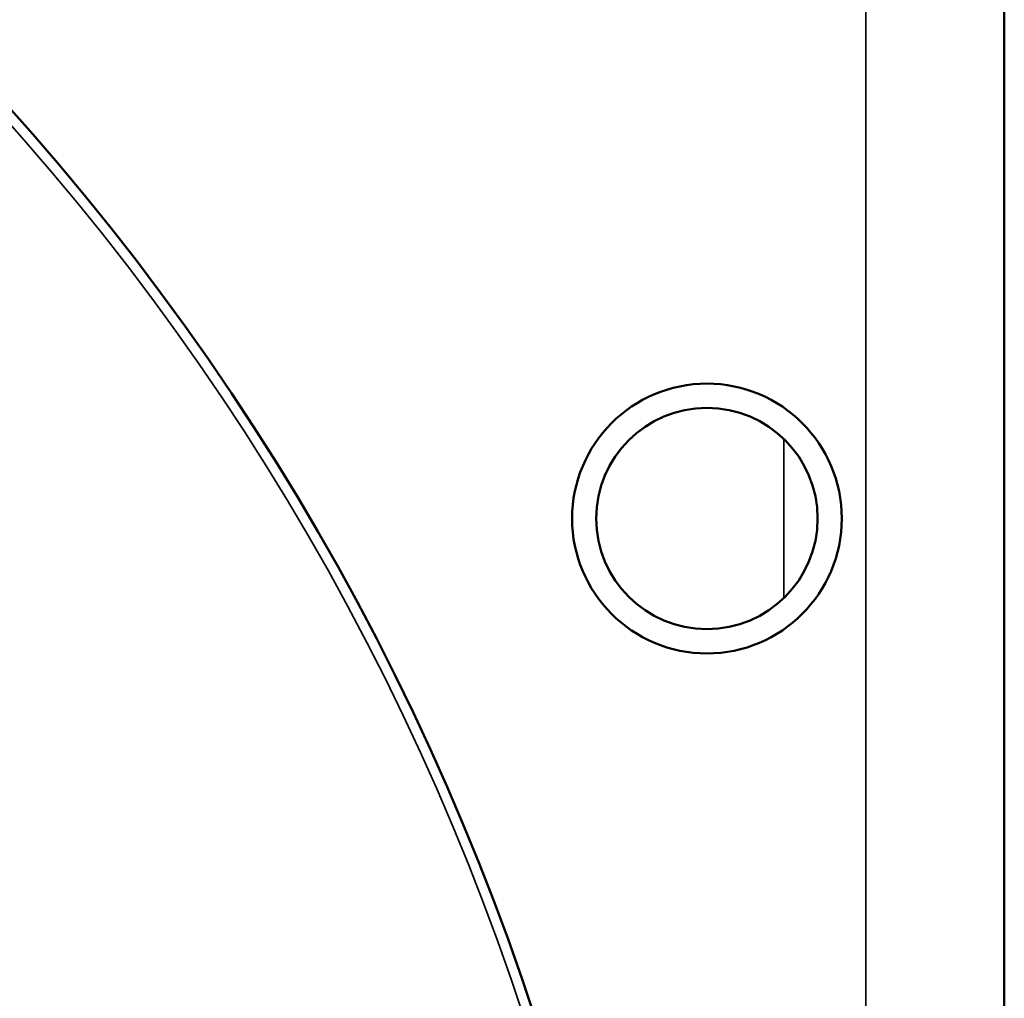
# Model space of a CAD drawing. Header units: millimetres. Extents: x 50 to 3176, y 50 to 2109.
# Tile 105 of 256: x 545 to 560, y 1088 to 1102. Entities that reach past the tile are written whole.
import ezdxf

# ---------------------------------------------------------------- set-up
doc = ezdxf.new("R2010")
doc.units = ezdxf.units.MM
doc.header["$LTSCALE"] = 10
doc.layers.add('Visible (ISO)', color=7, linetype='Continuous', lineweight=50)
doc.layers.add('Visible Narrow (ISO)', color=7, linetype='Continuous', lineweight=35)

msp = doc.modelspace()

# ---------------------------------------------------------------- linework, layer by layer
at = {"layer": 'Visible (ISO)'}
msp.add_line((559.6896, 1156.7716), (559.6896, 1079.9226), dxfattribs=at)
for radius in [1.95, 1.6]:
    msp.add_circle((555.3896, 1095.2716), radius, dxfattribs=at)
msp.add_arc((518.1896, 1076.7716), 36.5, 5.72692, 125.49568, dxfattribs=at)
at = {"layer": 'Visible Narrow (ISO)'}
for p, q in [((557.6896, 1080.2369), (557.6896, 1156.7716)), ((556.5036, 1094.123), (556.5036, 1096.4201))]:
    msp.add_line(p, q, dxfattribs=at)
msp.add_arc((518.1896, 1076.7716), 36.35, 5.76398, 125.49568, dxfattribs=at)

doc.saveas('drawing.dxf')
